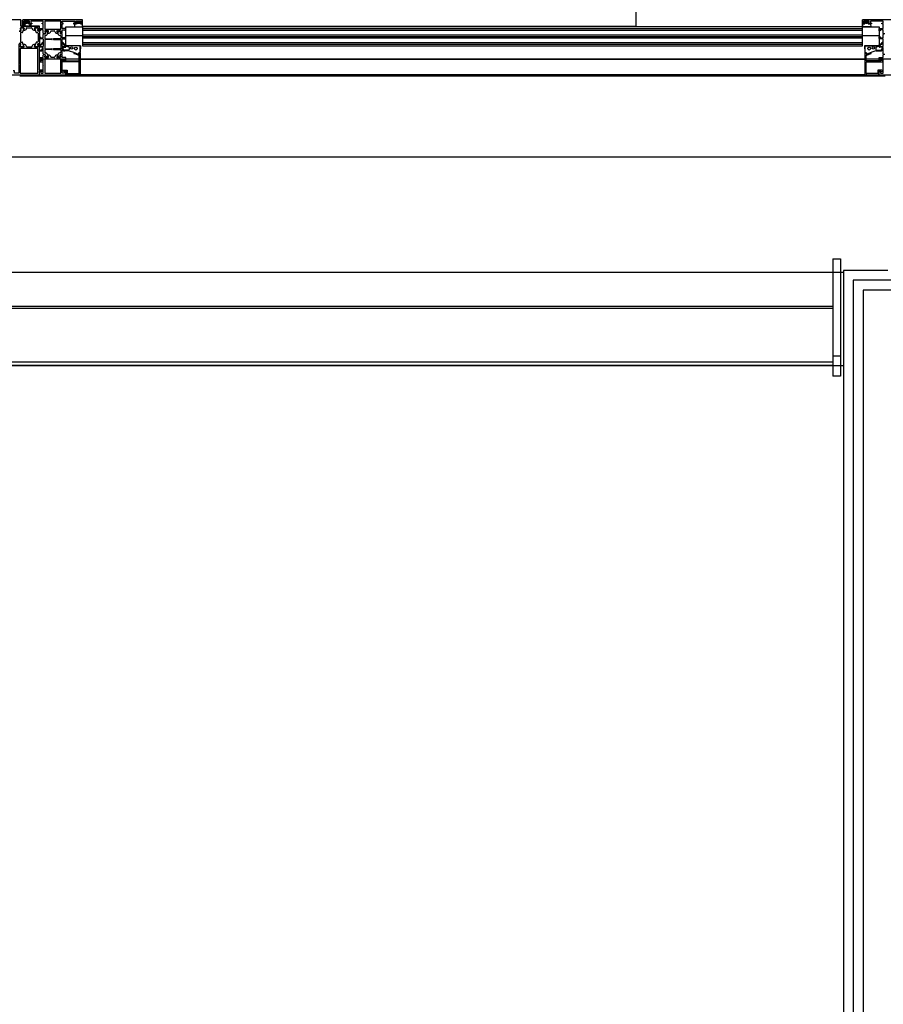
# Model space of a CAD drawing. Header units: millimetres. Extents: x 45983 to 94428, y -13359 to 18562.
# Tile 6 of 57: x 78536 to 79638, y -3399 to -2142. Entities that reach past the tile are written whole.
import ezdxf

# ---------------------------------------------------------------- set-up
doc = ezdxf.new("R2010")
doc.units = ezdxf.units.MM
doc.layers.add('XF-siła-850-05$0$MEP_IE_gniazda_1_obwód', color=10, linetype='Continuous', lineweight=30)

msp = doc.modelspace()

# ---------------------------------------------------------------- linework, layer by layer
for p, q in [((79322.4, -1757.2), (79322.4, -2149.8)), ((78537.8, -2141.8), (78537.8, -2149.8)), ((78537.8, -2149.8), (78561.3, -2149.8)), ((78537.9, -2149.3), (78561.3, -2149.3)), ((78540.1, -2149.3), (78540.3, -2147.1)), ((78540.3, -2146.8), (78540.3, -2141.8)), ((78616.1, -2141.8), (78540.3, -2141.8)), ((78542.3, -2146.8), (78540.3, -2146.8)), ((78540.6, -2146.8), (78543.4, -2146.8)), ((78548.8, -2143.3), (78541.8, -2143.3)), ((78541.8, -2143.3), (78541.8, -2145.8)), ((78541.8, -2145.8), (78543.3, -2145.8)), ((78542.7, -2145.2), (78543.4, -2144)), ((78543.4, -2145.6), (78542.9, -2145.5)), ((78543.4, -2146.8), (78543.4, -2145.6)), ((78547.4, -2143.3), (78543.8, -2143.3)), ((78543.9, -2143.8), (78546.8, -2143.8)), ((78544.1, -2149.8), (78547.6, -2149.8)), ((78547.2, -2144), (78547.9, -2145.2)), ((78547.7, -2145.5), (78547.3, -2145.6)), ((78547.3, -2145.6), (78547.3, -2146.8)), ((78547.3, -2145.8), (78548.8, -2145.8)), ((78547.3, -2146.8), (78550, -2146.8)), ((78551.8, -2146.8), (78548.3, -2146.8)), ((78548.8, -2145.8), (78548.8, -2143.3)), ((78566.3, -2143.6), (78550.3, -2143.6)), ((78550.3, -2143.6), (78550.3, -2145.8)), ((78550.3, -2145.8), (78551.8, -2145.8)), ((78550.3, -2147.1), (78550.5, -2149.3)), ((78551.8, -2145.8), (78551.8, -2146.8)), ((78564.8, -2146.8), (78564.8, -2145.8)), ((78564.8, -2145.8), (78566.3, -2145.8)), ((78566.3, -2146.8), (78564.8, -2146.8)), ((78566.3, -2145.8), (78566.3, -2143.6)), ((78566.3, -2152.8), (78566.3, -2146.8)), ((78568.2, -2143.6), (78568.2, -2153.8)), ((78588.6, -2143.6), (78568.2, -2143.6)), ((78588.6, -2153.8), (78588.6, -2143.6)), ((78590.4, -2143.6), (78606.4, -2143.6)), ((78590.4, -2145.8), (78590.4, -2143.6)), ((78591.9, -2145.8), (78590.4, -2145.8)), ((78590.4, -2146.8), (78591.9, -2146.8)), ((78590.4, -2152.8), (78590.4, -2146.8)), ((78591.9, -2146.8), (78591.9, -2145.8)), ((78604.9, -2145.8), (78604.9, -2146.8)), ((78606.4, -2145.8), (78604.9, -2145.8)), ((78604.9, -2146.8), (78608.3, -2146.8)), ((78606.3, -2147.1), (78606.1, -2150.5)), ((78606.4, -2143.6), (78606.4, -2145.8)), ((78609.4, -2146.8), (78606.6, -2146.8)), ((78607.9, -2143.3), (78614.9, -2143.3)), ((78607.9, -2145.8), (78607.9, -2143.3)), ((78609.3, -2145.8), (78607.9, -2145.8)), ((78609.5, -2144), (78608.8, -2145.2)), ((78608.9, -2145.5), (78609.4, -2145.6)), ((78609.4, -2145.6), (78609.4, -2146.8)), ((78612.8, -2143.8), (78609.9, -2143.8)), ((78613.9, -2145.2), (78613.2, -2144)), ((78613.3, -2145.6), (78613.8, -2145.5)), ((78613.3, -2146.8), (78613.3, -2145.6)), ((78616.1, -2146.8), (78613.3, -2146.8)), ((78614.9, -2145.8), (78613.4, -2145.8)), ((78614.4, -2146.8), (78616.4, -2146.8)), ((78614.9, -2143.3), (78614.9, -2145.8)), ((78616.4, -2146.8), (78616.4, -2142)), ((78616.6, -2150.5), (78616.4, -2147.1)), ((78616.4, -2149.8), (79322.4, -2149.8)), ((79322.4, -2149.8), (79322.4, -2150.8)), ((79611.7, -2150.5), (79612, -2147.1)), ((79612, -2146.8), (79612, -2141.8)), ((79687.8, -2141.8), (79612, -2141.8)), ((79614, -2146.8), (79612, -2146.8)), ((79612.3, -2146.8), (79615, -2146.8)), ((79620.5, -2143.3), (79613.5, -2143.3)), ((79613.5, -2143.3), (79613.5, -2145.8)), ((79613.5, -2145.8), (79615, -2145.8)), ((79614.4, -2145.2), (79615.1, -2144)), ((79615, -2145.6), (79614.6, -2145.5)), ((79615, -2146.8), (79615, -2145.6)), ((79615.5, -2143.8), (79618.4, -2143.8)), ((79618.9, -2144), (79619.6, -2145.2)), ((79619.4, -2145.5), (79618.9, -2145.6)), ((79618.9, -2145.6), (79618.9, -2146.8)), ((79618.9, -2146.8), (79621.7, -2146.8)), ((79619, -2145.8), (79620.5, -2145.8)), ((79623.5, -2146.8), (79620, -2146.8)), ((79620.5, -2145.8), (79620.5, -2143.3)), ((79638, -2143.6), (79622, -2143.6)), ((79622, -2143.6), (79622, -2145.8)), ((79622, -2145.8), (79623.5, -2145.8)), ((79622, -2147.1), (79622.3, -2150.5)), ((79623.5, -2145.8), (79623.5, -2146.8)), ((79636.5, -2146.8), (79636.5, -2145.8)), ((79636.5, -2145.8), (79638, -2145.8)), ((79638, -2146.8), (79636.5, -2146.8)), ((79638, -2145.8), (79638, -2143.6)), ((79638, -2152.8), (79638, -2146.8)), ((78535.4, -2155.7), (78537.5, -2155.7)), ((78535.7, -2156.1), (78537.2, -2156.1)), ((78537.2, -2158.6), (78537.2, -2169.6)), ((78539.3, -2158.1), (78537.7, -2158.1)), ((78541.1, -2155.1), (78541.9, -2155.1)), ((78544.7, -2153.2), (78545.1, -2152.1)), ((78545.5, -2151.8), (78551.4, -2151.8)), ((78551.9, -2152.1), (78552.3, -2153.2)), ((78555.1, -2155.1), (78555.9, -2155.1)), ((78557.6, -2158.1), (78559.2, -2158.1)), ((78559.5, -2155.7), (78561.1, -2155.7)), ((78561.2, -2156.1), (78559.7, -2156.1)), ((78559.7, -2158.6), (78559.7, -2169.6)), ((78561.3, -2152.9), (78566.3, -2152.8)), ((78561.4, -2155.8), (78561.3, -2152.9)), ((78562.5, -2155.7), (78561.4, -2155.8)), ((78561.7, -2171.6), (78561.7, -2156.6)), ((78566.3, -2154.3), (78562.5, -2154.3)), ((78562.5, -2154.3), (78562.5, -2155.7)), ((78566.3, -2159.1), (78566.3, -2154.3)), ((78566.3, -2164.5), (78566.3, -2160.3)), ((78566.5, -2159.3), (78568.6, -2159.3)), ((78566.8, -2159.8), (78568.5, -2159.8)), ((78568.1, -2162.3), (78568.1, -2165.5)), ((78568.2, -2153.8), (78588.6, -2153.8)), ((78568.2, -2156), (78568.8, -2159.1)), ((78572.7, -2155.8), (78568.4, -2155.8)), ((78568.4, -2156.2), (78569, -2159.4)), ((78569.3, -2161.8), (78568.6, -2161.8)), ((78568.7, -2155.9), (78569.9, -2155.9)), ((78572.7, -2156.3), (78571.1, -2160.5)), ((78571.2, -2156), (78572.4, -2155.9)), ((78572, -2158.5), (78572.8, -2156.1)), ((78573, -2158.8), (78572.1, -2158.8)), ((78576, -2156.1), (78575.8, -2156.8)), ((78576.5, -2155.8), (78580.2, -2155.8)), ((78580.6, -2156.1), (78580.9, -2156.8)), ((78583.7, -2158.8), (78584.5, -2158.8)), ((78584.7, -2158.5), (78583.8, -2156.1)), ((78584, -2155.8), (78588.3, -2155.8)), ((78584, -2156.3), (78585.5, -2160.5)), ((78585.5, -2156), (78584.3, -2155.9)), ((78588, -2155.9), (78586.8, -2155.9)), ((78587.4, -2161.8), (78588, -2161.8)), ((78588.3, -2156.2), (78587.7, -2159.4)), ((78588.5, -2156), (78587.9, -2159.1)), ((78588.1, -2159.3), (78590.2, -2159.3)), ((78589.8, -2159.8), (78588.2, -2159.8)), ((78588.5, -2162.3), (78588.5, -2165.5)), ((78590.3, -2164.5), (78590.3, -2160.3)), ((78595.3, -2152.9), (78590.4, -2152.8)), ((78590.4, -2154.3), (78594.1, -2154.3)), ((78590.4, -2159.1), (78590.4, -2154.3)), ((78594.1, -2154.3), (78594.1, -2155.7)), ((78594.1, -2155.7), (78595.2, -2155.8)), ((78595.2, -2155.8), (78595.3, -2152.9)), ((78616.4, -2162), (78595.3, -2162)), ((78606.4, -2150.8), (78607.6, -2150.8)), ((78607.6, -2150.8), (78608.4, -2150.7)), ((78608.4, -2150.7), (78610, -2150.7)), ((78610, -2150.7), (78610.7, -2150.8)), ((78610.7, -2150.8), (78612, -2150.8)), ((78612, -2150.8), (78612.7, -2150.7)), ((78612.7, -2150.7), (78614.3, -2150.7)), ((78614.3, -2150.7), (78615.1, -2150.8)), ((78615.1, -2150.8), (78616.3, -2150.8)), ((79612, -2150.8), (78616.4, -2150.8)), ((78616.4, -2150.8), (78616.4, -2174.8)), ((78616.4, -2152.8), (79612, -2152.8)), ((78616.4, -2154.8), (79612, -2154.8)), ((78616.4, -2160.8), (79612, -2160.8)), ((78616.4, -2162.8), (79612, -2162.8)), ((79612, -2174.8), (79612, -2150.8)), ((79613.3, -2150.8), (79612, -2150.8)), ((79633, -2162), (79612, -2162)), ((79614.1, -2150.7), (79613.3, -2150.8)), ((79615.7, -2150.7), (79614.1, -2150.7)), ((79616.4, -2150.8), (79615.7, -2150.7)), ((79617.6, -2150.8), (79616.4, -2150.8)), ((79618.3, -2150.7), (79617.6, -2150.8)), ((79619.9, -2150.7), (79618.3, -2150.7)), ((79620.7, -2150.8), (79619.9, -2150.7)), ((79622, -2150.8), (79620.7, -2150.8)), ((79633, -2152.9), (79638, -2152.8)), ((79633.1, -2155.8), (79633, -2152.9)), ((79634.2, -2155.7), (79633.1, -2155.8)), ((79638, -2154.3), (79634.2, -2154.3)), ((79634.2, -2154.3), (79634.2, -2155.7)), ((79638, -2159.1), (79638, -2154.3)), ((79638, -2164.5), (79638, -2160.3)), ((79638.2, -2159.3), (79640.3, -2159.3)), ((78537.2, -2172.1), (78535.7, -2172.1)), ((78537.1, -2175.9), (78537.7, -2172.7)), ((78537.7, -2170.1), (78539.3, -2170.1)), ((78541.8, -2173.1), (78541, -2173.1)), ((78545, -2176.2), (78544.7, -2175.1)), ((78552.3, -2175.1), (78551.9, -2176.2)), ((78555.9, -2173.1), (78555.1, -2173.1)), ((78559.2, -2170.1), (78557.6, -2170.1)), ((78561.1, -2172.6), (78559.5, -2172.6)), ((78559.7, -2172.1), (78561.2, -2172.1)), ((78561.6, -2163.3), (78562.2, -2163.3)), ((78566, -2165.8), (78561.6, -2165.8)), ((78561.6, -2174.8), (78562, -2174.8)), ((78562.3, -2175.1), (78562.3, -2175.6)), ((78562.5, -2163.6), (78562.5, -2164.5)), ((78562.8, -2164.8), (78566, -2164.8)), ((78566.4, -2175.6), (78566.4, -2166.1)), ((78568.1, -2167.1), (78568.1, -2178.5)), ((78568.4, -2165.8), (78577.1, -2165.8)), ((78577.1, -2166.8), (78568.4, -2166.8)), ((78588.2, -2165.8), (78579.5, -2165.8)), ((78579.5, -2166.8), (78588.2, -2166.8)), ((78588.5, -2167.1), (78588.5, -2178.5)), ((78590.3, -2175.6), (78590.3, -2166.1)), ((78593.8, -2164.8), (78590.6, -2164.8)), ((78590.6, -2165.8), (78595, -2165.8)), ((78594.1, -2163.6), (78594.1, -2164.5)), ((78594.3, -2175.1), (78594.3, -2175.6)), ((78595, -2163.3), (78594.4, -2163.3)), ((78595, -2174.8), (78594.6, -2174.8)), ((78595.3, -2165.5), (78595.3, -2163.6)), ((78595.3, -2176.1), (78595.3, -2175.2)), ((78599.3, -2175), (78598.6, -2175)), ((78601.8, -2174.8), (78599.3, -2175)), ((78613.5, -2174.8), (78601.8, -2174.8)), ((78613.8, -2175.1), (78613.4, -2183.5)), ((78616.4, -2164.8), (79612, -2164.8)), ((78616.4, -2170.8), (79612, -2170.8)), ((78616.4, -2172.8), (79612, -2172.8)), ((78616.4, -2174.8), (79612, -2174.8)), ((79614.5, -2175.1), (79615, -2183.5)), ((79614.8, -2174.8), (79626.5, -2174.8)), ((79626.5, -2174.8), (79629, -2175)), ((79629, -2175), (79629.8, -2175)), ((79633, -2165.5), (79633, -2163.6)), ((79633, -2176.1), (79633, -2175.2)), ((79633.3, -2163.3), (79633.9, -2163.3)), ((79637.7, -2165.8), (79633.3, -2165.8)), ((79633.3, -2174.8), (79633.7, -2174.8)), ((79634, -2175.1), (79634, -2175.6)), ((79634.2, -2163.6), (79634.2, -2164.5)), ((79634.5, -2164.8), (79637.7, -2164.8)), ((79638, -2175.6), (79638, -2166.1)), ((78551.4, -2176.5), (78545.5, -2176.5)), ((78561.3, -2180.4), (78562.8, -2180.4)), ((78561.3, -2181.4), (78562.8, -2181.4)), ((78566, -2176.8), (78562, -2176.8)), ((78562.6, -2175.8), (78566, -2175.8)), ((78566.3, -2185.3), (78566.3, -2177.1)), ((78566.3, -2189.8), (78566.3, -2186.5)), ((78568.6, -2186.2), (78566.5, -2186.2)), ((78568.3, -2185.8), (78566.8, -2185.8)), ((78568.1, -2180.1), (78568.1, -2183.3)), ((78568.8, -2186.4), (78568.2, -2189.5)), ((78568.3, -2189.5), (78568.9, -2186.4)), ((78568.4, -2178.8), (78577.1, -2178.8)), ((78577.1, -2179.8), (78568.4, -2179.8)), ((78568.6, -2183.8), (78569.4, -2183.8)), ((78571.2, -2185.2), (78572.8, -2189.4)), ((78572.9, -2189.5), (78572, -2187)), ((78572.2, -2186.8), (78573, -2186.8)), ((78588.2, -2178.8), (78579.5, -2178.8)), ((78579.5, -2179.8), (78588.2, -2179.8)), ((78584.5, -2186.8), (78583.7, -2186.8)), ((78583.8, -2189.5), (78584.7, -2187)), ((78585.4, -2185.2), (78583.9, -2189.4)), ((78588, -2183.8), (78587.3, -2183.8)), ((78588.3, -2189.5), (78587.8, -2186.4)), ((78587.9, -2186.4), (78588.4, -2189.5)), ((78590.1, -2186.2), (78588.1, -2186.2)), ((78588.4, -2185.8), (78589.8, -2185.8)), ((78588.5, -2180.1), (78588.5, -2183.3)), ((78590.3, -2185.3), (78590.3, -2177.1)), ((78590.3, -2189.8), (78590.3, -2186.5)), ((78594, -2175.8), (78590.6, -2175.8)), ((78590.6, -2176.8), (78594.6, -2176.8)), ((78598.3, -2180.4), (78593.8, -2180.4)), ((78599.2, -2181.4), (78593.8, -2181.4)), ((78599.3, -2177), (78599.3, -2179.4)), ((78599.5, -2181.5), (78604.7, -2183.2)), ((78604.7, -2183.2), (78610.9, -2185.5)), ((78610.8, -2186.8), (78605.7, -2184.9)), ((78606, -2183.8), (78611, -2185.6)), ((78612, -2186.8), (78610.8, -2186.8)), ((78611, -2185.6), (78611.8, -2185.6)), ((78611.5, -2183.7), (78611.5, -2185.1)), ((78613.1, -2183.7), (78611.5, -2183.7)), ((78611.5, -2183.8), (78612.8, -2183.8)), ((78611.8, -2185.6), (78611.5, -2183.8)), ((78612, -2193.6), (78612, -2186.8)), ((78613.3, -2184.3), (78613.3, -2211.5)), ((79615, -2184.3), (79615, -2211.5)), ((79615.3, -2183.7), (79616.8, -2183.7)), ((79616.8, -2183.8), (79615.5, -2183.8)), ((79616.3, -2193.6), (79616.3, -2186.8)), ((79616.3, -2186.8), (79617.5, -2186.8)), ((79616.5, -2185.6), (79616.8, -2183.8)), ((79617.4, -2185.6), (79616.5, -2185.6)), ((79616.8, -2183.7), (79616.8, -2185.1)), ((79622.3, -2183.8), (79617.4, -2185.6)), ((79623.6, -2183.2), (79617.5, -2185.5)), ((79617.5, -2186.8), (79622.6, -2184.9)), ((79628.8, -2181.5), (79623.6, -2183.2)), ((79629, -2177), (79629, -2179.4)), ((79629.2, -2181.4), (79634.5, -2181.4)), ((79630, -2180.4), (79634.5, -2180.4)), ((79637.7, -2176.8), (79633.7, -2176.8)), ((79634.3, -2175.8), (79637.7, -2175.8)), ((79638, -2185.3), (79638, -2177.1)), ((79638, -2189.8), (79638, -2186.5)), ((79640.2, -2186.2), (79638.2, -2186.2)), ((78561.3, -2189.8), (78566.3, -2189.8)), ((80738.7, -2192), (78561.3, -2192)), ((78562.8, -2193.8), (78561.3, -2193.4)), ((78563.7, -2194.1), (78561.3, -2194.1)), ((78561.3, -2195.3), (78565.7, -2195.3)), ((78563.3, -2193.8), (78562.8, -2193.8)), ((78566.3, -2191.8), (78563.3, -2191.8)), ((78563.3, -2191.8), (78563.3, -2193.8)), ((78563.7, -2192.8), (78563.7, -2194.1)), ((78566.1, -2194.5), (78564.3, -2192.6)), ((78566.3, -2200.5), (78566.3, -2191.8)), ((78566.6, -2200.8), (78566.3, -2200.5)), ((78568.1, -2191.8), (78568.1, -2210)), ((78588.5, -2191.8), (78568.1, -2191.8)), ((78568.4, -2189.8), (78572.7, -2189.8)), ((78569.2, -2189.8), (78568.6, -2189.8)), ((78569.9, -2189.8), (78569.4, -2189.8)), ((78572.5, -2189.8), (78571.2, -2189.8)), ((78575.8, -2188.7), (78576, -2189.4)), ((78580.2, -2189.8), (78576.5, -2189.8)), ((78580.9, -2188.7), (78580.6, -2189.4)), ((78588.2, -2189.8), (78584, -2189.8)), ((78584.1, -2189.8), (78585.4, -2189.8)), ((78586.8, -2189.8), (78587.2, -2189.8)), ((78587.5, -2189.8), (78588.1, -2189.8)), ((78588.5, -2210), (78588.5, -2191.8)), ((78590.1, -2200.8), (78590.3, -2200.5)), ((78595.3, -2189.8), (78590.3, -2189.8)), ((78590.3, -2191.8), (78593.3, -2191.8)), ((78590.3, -2200.5), (78590.3, -2191.8)), ((78590.6, -2194.5), (78592.4, -2192.6)), ((78611.4, -2195.3), (78590.9, -2195.3)), ((78592.9, -2192.8), (78592.9, -2194.1)), ((78592.9, -2194.1), (78611.5, -2194.1)), ((78593.3, -2191.8), (78593.3, -2193.8)), ((78593.3, -2193.8), (78593.9, -2193.8)), ((78593.9, -2193.8), (78595.3, -2193.4)), ((78595.3, -2193.4), (78595.3, -2189.8)), ((78611.9, -2209.4), (78611.9, -2195.8)), ((78613.3, -2192), (79615, -2192)), ((79616.4, -2209.4), (79616.4, -2195.8)), ((79635.4, -2194.1), (79616.8, -2194.1)), ((79616.9, -2195.3), (79637.4, -2195.3)), ((79633, -2193.4), (79633, -2189.8)), ((79633, -2189.8), (79638, -2189.8)), ((79634.5, -2193.8), (79633, -2193.4)), ((79635, -2193.8), (79634.5, -2193.8)), ((79638, -2191.8), (79635, -2191.8)), ((79635, -2191.8), (79635, -2193.8)), ((79635.4, -2192.8), (79635.4, -2194.1)), ((79637.8, -2194.5), (79635.9, -2192.6)), ((79638, -2200.5), (79638, -2191.8)), ((79638.3, -2200.8), (79638, -2200.5)), ((78565, -2206.2), (78561.3, -2206.2)), ((78561.3, -2207.4), (78563.5, -2207.4)), ((78561.3, -2208.2), (78562.8, -2207.8)), ((78561.4, -2211.8), (78595.3, -2211.8)), ((78562.8, -2207.8), (78563.3, -2207.8)), ((78563.3, -2207.8), (78563.3, -2209.8)), ((78563.3, -2209.8), (78566.3, -2209.8)), ((78563.5, -2207.4), (78563.7, -2207.6)), ((78564.2, -2207.7), (78565.3, -2207.1)), ((78565.7, -2206.9), (78565.7, -2206.4)), ((78566.3, -2201), (78566.6, -2200.8)), ((78566.3, -2209.8), (78566.3, -2201)), ((78568.1, -2210), (78588.5, -2210)), ((78590.3, -2201), (78590.1, -2200.8)), ((78590.3, -2209.8), (78590.3, -2201)), ((78593.3, -2209.8), (78590.3, -2209.8)), ((78592.5, -2207.7), (78591.4, -2207.1)), ((78591.6, -2206.2), (78597, -2206.2)), ((78593.1, -2207.4), (78593, -2207.6)), ((78595.8, -2207.4), (78593.1, -2207.4)), ((78593.3, -2207.8), (78593.3, -2209.8)), ((78593.8, -2207.8), (78593.3, -2207.8)), ((78595.3, -2208.2), (78593.8, -2207.8)), ((78595.3, -2211.8), (78595.3, -2208.2)), ((78595.8, -2211.8), (78595.8, -2207.4)), ((78613.1, -2211.8), (78595.8, -2211.8)), ((78597, -2206.2), (78597, -2210.4)), ((78597, -2210.4), (78610.9, -2210.4)), ((79615, -2211.8), (78613.3, -2211.8)), ((79615.2, -2211.8), (79632.5, -2211.8)), ((79631.3, -2210.4), (79617.4, -2210.4)), ((79636.7, -2206.2), (79631.3, -2206.2)), ((79631.3, -2206.2), (79631.3, -2210.4)), ((79632.5, -2211.8), (79632.5, -2207.4)), ((79632.5, -2207.4), (79635.2, -2207.4)), ((79633, -2208.2), (79634.5, -2207.8)), ((79633, -2211.8), (79633, -2208.2)), ((79633, -2211.8), (79667, -2211.8)), ((79634.5, -2207.8), (79635, -2207.8)), ((79635, -2207.8), (79635, -2209.8)), ((79635, -2209.8), (79638, -2209.8)), ((79635.2, -2207.4), (79635.3, -2207.6)), ((79635.9, -2207.7), (79637, -2207.1)), ((79638, -2201), (79638.3, -2200.8)), ((79638, -2209.8), (79638, -2201)), ((79640.8, -2213.8), (78536.2, -2213.8)), ((86640, -2317), (75653.1, -2317)), ((79573.8, -2447), (79573.8, -2597)), ((79573.8, -2447), (79583.8, -2447)), ((79583.8, -2447), (79583.8, -2597)), ((76400, -2463.8), (79587.5, -2463.8)), ((79644, -2461.8), (79587.5, -2461.8)), ((79587.5, -2461.8), (79587.5, -6457)), ((79600, -2474.3), (79600, -6469.5)), ((79700, -2474.3), (79600, -2474.3)), ((79687.5, -2486.8), (79612.5, -2486.8)), ((79612.5, -2486.8), (79612.5, -6482)), ((79573.8, -2508), (76413.8, -2508)), ((79573.8, -2510.6), (76413.8, -2510.6)), ((79573.8, -2510.6), (79573.8, -2578.6)), ((79573.8, -2570.9), (79583.8, -2570.9)), ((79583.8, -2570.9), (79583.8, -2583)), ((76403.8, -2583), (79583.8, -2583)), ((76413.8, -2578.6), (79573.8, -2578.6)), ((79573.8, -2583), (76413.8, -2583)), ((79583.8, -2597), (79573.8, -2597))]:
    msp.add_line(p, q)
at = {"lineweight": 9}
for p, q in [((78472.2, -2141.8), (78537.8, -2141.8)), ((78561.3, -2149.8), (78561.3, -2211.8)), ((78561.3, -2211.8), (78536.2, -2211.8))]:
    msp.add_line(p, q, dxfattribs=at)
at = {"extrusion": (0, 0, -1)}
for p, q in [((78616.4, -2141.8), (78540.3, -2141.8)), ((78540.3, -2141.8), (78540.3, -2149.3)), ((78616.4, -2150.8), (78616.4, -2141.8)), ((79688, -2141.8), (79612, -2141.8)), ((79612, -2141.8), (79612, -2150.8)), ((78595.3, -2174.8), (78595.3, -2150.8)), ((78595.3, -2150.8), (78616.4, -2150.8)), ((79612, -2150.8), (79633, -2150.8)), ((79633, -2150.8), (79633, -2174.8)), ((78613.3, -2174.8), (78595.3, -2174.8)), ((78613.3, -2211.8), (78613.3, -2174.8)), ((79633, -2174.8), (79615, -2174.8)), ((79615, -2174.8), (79615, -2211.8)), ((78561.3, -2211.8), (78613.3, -2211.8)), ((79615, -2211.8), (79644, -2211.8))]:
    msp.add_line(p, q, dxfattribs=at)
for points in [[(78540.2, -2149.8), (78537.8, -2149.8), (78537.8, -2141.8), (78507.3, -2141.8)], [(78561.3, -2155.4), (78561.3, -2149.8), (78551, -2149.8), (78551, -2147.2), (78549.5, -2147.2), (78549.5, -2149.8), (78542.5, -2149.8), (78542.5, -2147.2), (78540.7, -2147.2), (78540.7, -2149.3)], [(78537.1, -2152.4), (78537.7, -2155.5), (78537.1, -2152.4)], [(78541.5, -2152.1), (78537.3, -2152.1), (78541.6, -2152.1)], [(78539.8, -2157.8), (78541.8, -2152.4), (78540.9, -2154.9)], [(78556.1, -2154.9), (78555.2, -2152.4), (78557.2, -2157.8)], [(78555.4, -2152.1), (78559.6, -2152.1), (78555.4, -2152.1)], [(78559.8, -2152.4), (78559.3, -2155.5), (78559.8, -2152.4)], [(78537.4, -2176.1), (78541.5, -2176.1), (78537.1, -2176.1), (78537.7, -2172.6), (78535.2, -2172.6), (78535.2, -2198.5), (78535.4, -2198.8), (78535.2, -2199), (78535.2, -2210), (78529.7, -2210), (78529.7, -2206.8), (78527.7, -2206.8)], [(78540.8, -2173.4), (78541.7, -2175.9), (78539.8, -2170.5)], [(78557.2, -2170.5), (78555.2, -2175.9), (78556.1, -2173.4)], [(78559.3, -2172.8), (78559.8, -2175.9), (78559.3, -2172.7)], [(78565.2, -2205.9), (78561.3, -2205.9), (78561.3, -2172.8)], [(78559.6, -2176.1), (78555.4, -2176.1), (78559.6, -2176.1)], [(78520, -2211.8), (78561.3, -2211.8), (78561.3, -2207.4), (78565.2, -2207.4)]]:
    msp.add_lwpolyline(points)
msp.add_lwpolyline([(78537, -2210), (78559.5, -2210), (78559.5, -2178.5), (78537, -2178.5)], close=True)
for centre, radius in [((78545.3, -2145.5), 1), ((78611.3, -2145.5), 1), ((79617, -2145.5), 1), ((78570.5, -2156.5), 0.526), ((78586.1, -2156.5), 0.526), ((78602.5, -2177.5), 1.5), ((78608, -2178.5), 1.75), ((79620.3, -2178.5), 1.75), ((79625.8, -2177.5), 1.5), ((78570.5, -2189.1), 0.55), ((78586.1, -2189.1), 0.55)]:
    msp.add_circle(centre, radius)
for centre, radius, start, end in [((78540.2, -2149.3), 0.5, 270, 0), ((78540.6, -2142), 0.25, 90, 180), ((78540.5, -2147.1), 0.226, 71.2095, 184.4274), ((78542.3, -2145.8), 1, 270, 0), ((78544.3, -2148.1), 1.72, 114.1034, 263.1254), ((78544, -2144.6), 1.26, 97.0364, 261.8341), ((78542.9, -2145.3), 0.2, 150, 260.5377), ((78543.9, -2144.3), 0.5, 90, 150), ((78543.4, -2146.1), 0.506, 296.6486, 29.8936), ((78546.8, -2144.3), 0.5, 30, 90), ((78548.3, -2145.8), 1, 180, 270), ((78547.6, -2144.6), 1.26, 280.38, 97.0364), ((78547.3, -2148.1), 1.72, 276.8746, 69.3841), ((78547.7, -2145.3), 0.2, 279.4623, 30), ((78548.2, -2146.1), 0.506, 149.0757, 234.5786), ((78550.1, -2147.1), 0.227, 355.7621, 109.2679), ((78606.6, -2147.1), 0.227, 70.7321, 184.2379), ((78608.3, -2145.8), 1, 270, 0), ((78608.9, -2145.3), 0.2, 150, 260.5377), ((78609.9, -2144.3), 0.5, 90, 150), ((78612.8, -2144.3), 0.5, 30, 90), ((78614.4, -2145.8), 1, 180, 270), ((78613.7, -2145.3), 0.2, 279.4623, 30), ((78616.1, -2142), 0.25, 0, 90), ((78616.1, -2147.1), 0.226, 355.5726, 108.7905), ((79612.2, -2142), 0.25, 90, 180), ((79612.2, -2147.1), 0.226, 71.2095, 184.4274), ((79614, -2145.8), 1, 270, 0), ((79614.6, -2145.3), 0.2, 150, 260.5377), ((79615.5, -2144.3), 0.5, 90, 150), ((79618.4, -2144.3), 0.5, 30, 90), ((79620, -2145.8), 1, 180, 270), ((79619.4, -2145.3), 0.2, 279.4623, 30), ((79621.8, -2147.1), 0.227, 355.7621, 109.2679), ((78537.4, -2152.4), 0.25, 90, 190), ((78537.3, -2152.3), 0.2, 90, 190), ((78537.2, -2155.6), 0.5, 270, 10), ((78537.7, -2158.6), 0.5, 90, 180), ((78537.5, -2155.5), 0.2, 270, 10), ((78539.3, -2157.6), 0.5, 270, 340), ((78541.1, -2154.9), 0.2, 159.9231, 270), ((78541.5, -2152.4), 0.25, 340, 90), ((78541.6, -2152.3), 0.2, 339.9231, 90), ((78541.9, -2152.1), 3, 270, 340.0164), ((78545.5, -2152.3), 0.5, 90, 160.0164), ((78551.4, -2152.3), 0.5, 19.9836, 90), ((78555.1, -2152.1), 3, 199.9836, 270), ((78555.4, -2152.4), 0.25, 90, 200), ((78555.4, -2152.3), 0.2, 90, 200), ((78555.9, -2154.9), 0.2, 270, 20), ((78557.6, -2157.6), 0.5, 200, 270), ((78559.7, -2155.6), 0.5, 170, 270), ((78559.2, -2158.6), 0.5, 0, 90), ((78559.5, -2155.5), 0.2, 170, 270), ((78559.6, -2152.4), 0.25, 350, 90), ((78559.6, -2152.3), 0.2, 350, 90), ((78561.1, -2155.5), 0.2, 270, 15.1513), ((78561.2, -2156.6), 0.5, 0, 90), ((78566.5, -2159.1), 0.2, 180, 270), ((78566.8, -2160.3), 0.5, 90, 180), ((78568.6, -2162.3), 0.5, 90, 180), ((78568.4, -2156), 0.2, 90, 190), ((78568.7, -2156.1), 0.3, 85.5107, 190.4508), ((78568.5, -2159.3), 0.5, 270, 356.8695), ((78568.6, -2159.1), 0.2, 270, 10), ((78569.3, -2159.8), 2, 270, 340), ((78569.9, -2156.1), 0.2, 317.607, 90), ((78570.5, -2156.5), 0.6, 153.773, 270), ((78570.5, -2156.5), 0.6, 270, 26.227), ((78571.2, -2156.1), 0.2, 104.9071, 222.393), ((78572.1, -2158.6), 0.2, 159.9963, 270), ((78572.4, -2156.2), 0.3, 340, 94.5809), ((78572.7, -2156), 0.2, 339.9963, 90), ((78573, -2155.8), 3, 270, 340.0082), ((78576.5, -2156.3), 0.5, 90, 160.0082), ((78580.2, -2156.3), 0.5, 19.9918, 90), ((78583.7, -2155.8), 3, 199.9918, 270), ((78584, -2156), 0.2, 90, 200.0037), ((78584.3, -2156.2), 0.3, 85.4191, 200), ((78584.5, -2158.6), 0.2, 270, 20.0037), ((78585.4, -2156.1), 0.2, 317.607, 75.0929), ((78586.1, -2156.5), 0.6, 153.773, 270), ((78587.4, -2159.8), 2, 200, 270), ((78586.1, -2156.5), 0.6, 270, 26.227), ((78586.8, -2156.1), 0.2, 90, 222.393), ((78588.2, -2159.3), 0.5, 183.1305, 270), ((78588.1, -2159.1), 0.2, 170, 270), ((78588, -2156.1), 0.3, 349.5492, 94.4893), ((78588, -2162.3), 0.5, 0, 90), ((78588.3, -2156), 0.2, 350, 90), ((78589.8, -2160.3), 0.5, 0, 90), ((78590.2, -2159.1), 0.2, 270, 0), ((78606.4, -2150.5), 0.3, 176.6981, 270), ((78616.3, -2150.5), 0.3, 270, 3.3019), ((79612, -2150.5), 0.3, 176.6981, 270), ((79622, -2150.5), 0.3, 270, 3.3019), ((79638.2, -2159.1), 0.2, 180, 270), ((79638.5, -2160.3), 0.5, 90, 180), ((78537.7, -2169.6), 0.5, 180, 270), ((78537.2, -2172.6), 0.5, 350, 90), ((78539.3, -2170.6), 0.5, 20, 90), ((78541, -2173.3), 0.2, 90, 200.0037), ((78541.8, -2176.1), 3, 19.9836, 90), ((78555.1, -2176.1), 3, 90, 160.0164), ((78555.9, -2173.3), 0.2, 340.0363, 90), ((78557.6, -2170.6), 0.5, 90, 160), ((78559.2, -2169.6), 0.5, 270, 0), ((78559.7, -2172.6), 0.5, 90, 190), ((78559.5, -2172.8), 0.2, 90, 190.0915), ((78561.1, -2172.8), 0.2, 0, 90), ((78561.2, -2171.6), 0.5, 270, 0), ((78561.6, -2163.6), 0.3, 90, 180), ((78561.6, -2165.5), 0.3, 180, 270), ((78561.6, -2175.1), 0.3, 90, 183.7026), ((78554.5, -2160.6), 15.9, 295.4678, 317.2184), ((78562, -2175.1), 0.3, 0, 90), ((78562.2, -2163.6), 0.3, 0, 90), ((78554.5, -2160.6), 14.9, 300.9122, 316.9785), ((78562.8, -2164.5), 0.3, 180, 270), ((78565.8, -2171), 0.5, 317.2184, 144.3861), ((78566, -2164.5), 0.3, 270, 0), ((78566, -2166.2), 0.357, 9.0075, 86.2817), ((78568.4, -2165.5), 0.3, 180, 270), ((78568.4, -2167.1), 0.3, 90, 180), ((78577.1, -2166.3), 0.5, 0, 90), ((78577.1, -2166.3), 0.5, 270, 0), ((78579.5, -2166.3), 0.5, 90, 180), ((78579.5, -2166.3), 0.5, 180, 270), ((78588.2, -2165.5), 0.3, 270, 0), ((78588.2, -2167.1), 0.3, 0, 90), ((78590.6, -2164.5), 0.3, 180, 270), ((78590.7, -2166.2), 0.357, 93.7183, 170.9925), ((78590.8, -2171), 0.5, 35.6139, 222.7816), ((78602.1, -2160.6), 15.9, 222.7816, 256.1831), ((78602.1, -2160.6), 14.9, 223.0215, 255.154), ((78593.8, -2164.5), 0.3, 270, 0), ((78594.4, -2163.6), 0.3, 90, 180), ((78594.6, -2175.1), 0.3, 90, 180), ((78595, -2163.6), 0.3, 0, 90), ((78595, -2165.5), 0.3, 270, 0), ((78595, -2175.1), 0.3, 356.2974, 90), ((78598.6, -2174), 1, 255.154, 270), ((78613.5, -2175.1), 0.3, 356.6335, 90), ((79614.8, -2175.1), 0.3, 90, 183.3665), ((79629.8, -2174), 1, 270, 284.846), ((79626.2, -2160.6), 14.9, 284.846, 316.9785), ((79626.2, -2160.6), 15.9, 283.8169, 317.2184), ((79633.3, -2163.6), 0.3, 90, 180), ((79633.3, -2165.5), 0.3, 180, 270), ((79633.3, -2175.1), 0.3, 90, 183.7026), ((79633.7, -2175.1), 0.3, 0, 90), ((79633.9, -2163.6), 0.3, 0, 90), ((79634.5, -2164.5), 0.3, 180, 270), ((79637.5, -2171), 0.5, 317.2184, 144.3861), ((79637.7, -2164.5), 0.3, 270, 0), ((79637.7, -2166.2), 0.357, 9.0075, 86.2817), ((78537.4, -2175.9), 0.25, 170, 270), ((78541.5, -2175.9), 0.25, 270, 20), ((78541.5, -2175.9), 0.2, 270, 20.0037), ((78545.5, -2176), 0.5, 199.9836, 270), ((78551.4, -2176), 0.5, 270, 340.0164), ((78555.4, -2175.9), 0.25, 160, 270), ((78555.4, -2175.9), 0.2, 160.0363, 270), ((78559.6, -2175.9), 0.25, 270, 10), ((78559.6, -2175.9), 0.2, 270, 10.0915), ((78562, -2176.1), 0.7, 180, 270), ((78562.6, -2175.6), 0.3, 180.0359, 270), ((78562.8, -2177.9), 2.5, 270, 0), ((78562.8, -2177.9), 3.5, 270, 0), ((78565.8, -2177.9), 0.5, 0, 180), ((78566, -2175.5), 0.357, 273.7183, 350.9925), ((78566, -2177.2), 0.341, 6.907, 87.1528), ((78566.8, -2185.4), 0.465, 175.6059, 271.8127), ((78566.5, -2186.4), 0.2, 90, 192.1023), ((78568.4, -2178.5), 0.3, 180, 270), ((78568.4, -2180.1), 0.3, 90, 180), ((78568.6, -2183.3), 0.5, 180, 270), ((78568.2, -2186.5), 0.648, 4.1704, 84.0418), ((78568.6, -2186.4), 0.2, 350, 90), ((78569.4, -2185.8), 2, 20.0037, 90), ((78572.2, -2187), 0.2, 90, 200.0037), ((78573, -2189.8), 3, 19.9918, 90), ((78577.1, -2179.3), 0.5, 0, 90), ((78577.1, -2179.3), 0.5, 270, 0), ((78579.5, -2179.3), 0.5, 90, 180), ((78579.5, -2179.3), 0.5, 180, 270), ((78583.7, -2189.8), 3, 90, 160.0082), ((78584.5, -2187), 0.2, 339.9963, 90), ((78587.3, -2185.8), 2, 90, 159.9963), ((78588.4, -2186.5), 0.648, 95.9582, 175.8296), ((78588.1, -2186.4), 0.2, 90, 190), ((78588, -2183.3), 0.5, 270, 0), ((78588.2, -2178.5), 0.3, 270, 0), ((78588.2, -2180.1), 0.3, 0, 90), ((78589.9, -2185.4), 0.465, 268.1873, 4.3941), ((78590.1, -2186.4), 0.2, 347.8977, 90), ((78590.7, -2175.5), 0.357, 189.0075, 266.2817), ((78590.7, -2177.2), 0.341, 92.8472, 173.093), ((78590.8, -2177.9), 0.5, 0, 180), ((78593.8, -2177.9), 3.5, 180, 270), ((78593.8, -2177.9), 2.5, 180, 270), ((78594, -2175.6), 0.3, 270, 359.9641), ((78594.6, -2176.1), 0.7, 270, 0), ((78598.3, -2177), 1, 0, 90), ((78598.3, -2179.4), 1, 270, 0), ((78599.2, -2182.4), 1, 70.8061, 90), ((78605.9, -2184.3), 0.6, 85.0593, 250), ((78611, -2185), 0.485, 253.7583, 352.1056), ((78612.8, -2184.3), 0.5, 0, 90), ((78613.1, -2183.5), 0.267, 262.7182, 347.4306), ((79615.2, -2183.5), 0.267, 192.5694, 277.2818), ((79615.5, -2184.3), 0.5, 90, 180), ((79617.3, -2185), 0.485, 187.8944, 286.2417), ((79622.4, -2184.3), 0.6, 290, 94.9407), ((79629.2, -2182.4), 1, 90, 109.1939), ((79630, -2177), 1, 90, 180), ((79630, -2179.4), 1, 180, 270), ((79633.7, -2176.1), 0.7, 180, 270), ((79634.3, -2175.6), 0.3, 180.0359, 270), ((79634.5, -2177.9), 2.5, 270, 0), ((79634.5, -2177.9), 3.5, 270, 0), ((79637.5, -2177.9), 0.5, 0, 180), ((79637.7, -2175.5), 0.357, 273.7183, 350.9925), ((79637.7, -2177.2), 0.341, 6.907, 87.1528), ((79638.5, -2185.4), 0.465, 175.6059, 271.8127), ((79638.2, -2186.4), 0.2, 90, 192.1023), ((78564, -2192.9), 0.307, 45.4843, 178.7371), ((78565.7, -2194.9), 0.493, 269.2277, 45.2928), ((78568.4, -2189.6), 0.2, 170, 270), ((78568.6, -2189.4), 0.325, 190.4204, 255.7813), ((78569.3, -2189.1), 0.698, 260.5535, 279.8544), ((78570.5, -2189.1), 0.6, 90, 206.227), ((78569.9, -2189.5), 0.2, 270, 42.393), ((78570.5, -2189.1), 0.6, 323.1767, 90), ((78571.2, -2189.5), 0.2, 168.3487, 270), ((78572.5, -2189.4), 0.302, 273.6401, 0.4235), ((78572.7, -2189.6), 0.2, 270, 20.0037), ((78576.5, -2189.3), 0.5, 199.9918, 270), ((78580.2, -2189.3), 0.5, 270, 340.0082), ((78584, -2189.6), 0.2, 159.9963, 270), ((78584.2, -2189.4), 0.302, 179.5765, 266.3599), ((78585.4, -2189.5), 0.2, 270, 11.6513), ((78586.1, -2189.1), 0.6, 90, 216.8233), ((78586.1, -2189.1), 0.6, 333.773, 90), ((78586.8, -2189.5), 0.2, 137.607, 270), ((78587.3, -2189.1), 0.698, 260.1456, 279.4465), ((78588, -2189.4), 0.325, 284.2187, 349.5796), ((78588.2, -2189.6), 0.2, 270, 10), ((78590.9, -2194.9), 0.493, 134.7072, 270.7723), ((78592.6, -2192.9), 0.307, 1.2629, 134.5157), ((78611.4, -2195.8), 0.5, 0, 90), ((78611.5, -2193.6), 0.5, 270, 0), ((79616.8, -2193.6), 0.5, 180, 270), ((79616.9, -2195.8), 0.5, 90, 180), ((79635.7, -2192.9), 0.307, 45.4843, 178.7371), ((79637.4, -2194.9), 0.493, 269.2277, 45.2928), ((78564, -2207.4), 0.4, 210, 300), ((78565, -2206.7), 0.5, 300, 90), ((78565.2, -2206.4), 0.5, 0, 90), ((78565.2, -2206.9), 0.5, 270, 0), ((78591.6, -2206.7), 0.5, 90, 240), ((78592.7, -2207.4), 0.4, 240, 330), ((78610.9, -2209.4), 1, 270, 0), ((78613.1, -2211.5), 0.25, 270, 0), ((79615.2, -2211.5), 0.25, 180, 270), ((79617.4, -2209.4), 1, 180, 270), ((79635.7, -2207.4), 0.4, 210, 300), ((79636.7, -2206.7), 0.5, 300, 90)]:
    msp.add_arc(centre, radius, start, end)
at = {"layer": 'XF-siła-850-05$0$MEP_IE_gniazda_1_obwód'}
msp.add_line((79583.8, -2583), (79587.5, -2583), dxfattribs=at)

doc.saveas('drawing.dxf')
